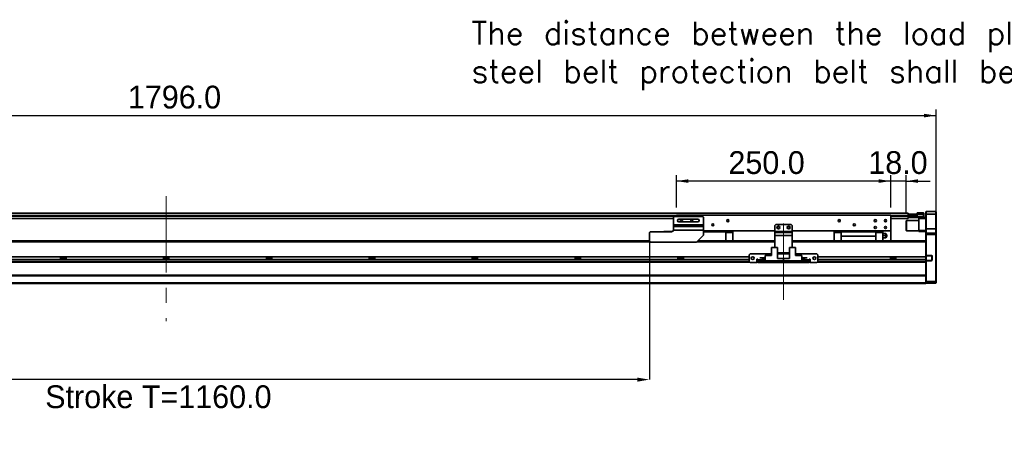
# Model space of a CAD drawing. Header units: millimetres. Extents: x 35 to 2905, y 35 to 2044.
# Tile 5 of 9: x 1019 to 2167, y 860 to 1366. Entities that reach past the tile are written whole.
import ezdxf

# ---------------------------------------------------------------- set-up
doc = ezdxf.new("R2010")
doc.units = ezdxf.units.MM
doc.header["$LTSCALE"] = 7
doc.header["$PDSIZE"] = -1
doc.linetypes.add('CENTERX2', pattern=[20.32, 12.7, -2.54, 2.54, -2.54])
doc.layers.add('黑色实线', color=7, linetype='Continuous')
doc.styles.add('SLDTEXTSTYLE8', font='txt')
doc.styles.add('SLDTEXTSTYLE9', font='txt', dxfattribs={"bigfont": 'bigfont'})
doc.dimstyles.new('SLDDIMSTYLE0', dxfattribs={"dimtxt": 26.6, "dimasz": 14, "dimexe": 0, "dimexo": 0.0625, "dimgap": 6.65, "dimtad": 2, "dimdec": 1, "dimrnd": 1e-09, "dimzin": 4, "dimdsep": 46, "dimtxsty": 'SLDTEXTSTYLE8', "dimsah": 1, "dimcen": 0.09, "dimadec": 0, "dimazin": 1, "dimtfac": 1, "dimtdec": 1, "dimtmove": 0, "dimatfit": 0, "dimfxl": 0, "dimfrac": 2, "dimtolj": 1, "dimtzin": 12, "dimarcsym": 0})
doc.dimstyles.new('SLDDIMSTYLE3', dxfattribs={"dimtxt": 26.6, "dimasz": 14, "dimexe": 0, "dimexo": 0.0625, "dimgap": 6.65, "dimtad": 2, "dimdec": 1, "dimrnd": 1e-09, "dimzin": 4, "dimdsep": 46, "dimtxsty": 'SLDTEXTSTYLE8', "dimsah": 1, "dimcen": 0.09, "dimadec": 0, "dimazin": 1, "dimtfac": 1, "dimtdec": 1, "dimtofl": 0, "dimtmove": 0, "dimatfit": 3, "dimfxl": 0, "dimfrac": 2, "dimtolj": 1, "dimtzin": 12, "dimarcsym": 0})

# ---------------------------------------------------------------- blocks, each defined once
blk = doc.blocks.new('SW_NOTE_4')
at = {"layer": '黑色实线', "color": 0, "insert": (-867.3, 74.1), "char_height": 26.6, "attachment_point": 1, "style": 'SLDTEXTSTYLE9'}
blk.add_mtext('The distance between the load plate and the \\Psteel belt protection belt shall be greater than 4mm', dxfattribs=at)
blk = doc.blocks.new('_D_21')
at = {"layer": '黑色实线'}
for p, q in [((292, 1124.9), (292, 1261.5)), ((292, 1254.5), (2088, 1254.5)), ((2088, 1124.9), (2088, 1261.5))]:
    blk.add_line(p, q, dxfattribs=at)
for points in [[(292, 1254.5), (306, 1252.4), (306, 1256.6)], [(2088, 1254.5), (2074, 1256.6), (2074, 1252.4)]]:
    blk.add_solid(points, dxfattribs=at)
at = {"layer": '黑色实线', "insert": (1145.2, 1289.4), "char_height": 26.6, "attachment_point": 1, "style": 'SLDTEXTSTYLE8'}
blk.add_mtext('1796.0', dxfattribs=at)
blk = doc.blocks.new('_D_24')
at = {"layer": '黑色实线'}
for p, q in [((1785, 1147.4), (1785, 1185.1)), ((2035, 1147.4), (2035, 1185.1)), ((2035, 1178.1), (1785, 1178.1))]:
    blk.add_line(p, q, dxfattribs=at)
for points in [[(1785, 1178.1), (1799, 1176), (1799, 1180.2)], [(2035, 1178.1), (2021, 1180.2), (2021, 1176)]]:
    blk.add_solid(points, dxfattribs=at)
at = {"layer": '黑色实线', "insert": (1845.7, 1213), "char_height": 26.6, "attachment_point": 1, "style": 'SLDTEXTSTYLE8'}
blk.add_mtext('250.0', dxfattribs=at)
blk = doc.blocks.new('_D_25')
at = {"layer": '黑色实线'}
for p, q in [((2035, 1147.4), (2035, 1185.1)), ((2053, 1140.6), (2053, 1185.1)), ((2035, 1178.1), (2007, 1178.1)), ((2053, 1178.1), (2035, 1178.1)), ((2053, 1178.1), (2081, 1178.1))]:
    blk.add_line(p, q, dxfattribs=at)
for points in [[(2035, 1178.1), (2021, 1180.2), (2021, 1176)], [(2053, 1178.1), (2067, 1176), (2067, 1180.2)]]:
    blk.add_solid(points, dxfattribs=at)
at = {"layer": '黑色实线', "insert": (2008.8, 1213), "char_height": 26.6, "attachment_point": 1, "style": 'SLDTEXTSTYLE8'}
blk.add_mtext('18.0', dxfattribs=at)
blk = doc.blocks.new('_D_26')
at = {"layer": 'Defpoints', "color": 0}
for p in [(593.5, 1111.5), (1753.5, 1108), (593.5, 946.5)]:
    blk.add_point(p, dxfattribs=at)
at = {"layer": '黑色实线', "color": 0, "lineweight": -2}
for p, q in [((593.5, 1111.4), (593.5, 946.5)), ((1753.5, 1107.9), (1753.5, 946.5)), ((1739.5, 946.5), (607.5, 946.5))]:
    blk.add_line(p, q, dxfattribs=at)
at = {"layer": '黑色实线', "color": 0}
for points in [[(607.5, 948.8), (607.5, 944.1), (593.5, 946.5)], [(1739.5, 948.8), (1739.5, 944.1), (1753.5, 946.5)]]:
    blk.add_solid(points, dxfattribs=at)
at = {"layer": '黑色实线', "color": 0, "insert": (1180.8, 939.8), "char_height": 26.6, "attachment_point": 2, "style": 'SLDTEXTSTYLE8'}
blk.add_mtext('\\A1;Stroke T=1160.0', dxfattribs=at)

msp = doc.modelspace()

# ---------------------------------------------------------------- linework, layer by layer
at = {"color": 7, "linetype": 'Continuous', "lineweight": 35}
for p, q in [((2055.48, 1140.82), (324.48, 1140.82)), ((2034.98, 1138.47), (1784.98, 1138.47)), ((1784.98, 1138.47), (1784.98, 1136.97)), ((2034.98, 1138.47), (2034.98, 1119.97)), ((2055.03, 1139.44), (2055.03, 1139.67)), ((2055.03, 1139.67), (2055.53, 1139.67)), ((2055.03, 1139.67), (2055.03, 1139.67)), ((2055.48, 1140.82), (2055.48, 1139.67)), ((2055.48, 1138.18), (2055.48, 1137.82)), ((2055.48, 1137.82), (2055.48, 1137.32)), ((2055.53, 1137.67), (2055.48, 1137.67)), ((2055.48, 1137.17), (2055.78, 1137.47)), ((2055.48, 1137.47), (2055.78, 1137.47)), ((2055.48, 1137.32), (2055.48, 1134.32)), ((2055.48, 1137.17), (2055.78, 1137.17)), ((2055.53, 1139.67), (2055.53, 1137.67)), ((2055.53, 1139.67), (2064.53, 1139.67)), ((2055.53, 1137.67), (2064.53, 1137.67)), ((2055.78, 1137.17), (2055.78, 1137.47)), ((2055.78, 1137.47), (2065.98, 1137.47)), ((2055.78, 1137.17), (2055.78, 1136.97)), ((2065.98, 1137.17), (2055.78, 1137.17)), ((2064.53, 1137.67), (2064.53, 1139.67)), ((2064.53, 1139.67), (2065.03, 1139.67)), ((2065.03, 1137.67), (2064.53, 1137.67)), ((2065.03, 1139.67), (2065.03, 1137.67)), ((2065.03, 1137.67), (2065.48, 1137.67)), ((2065.48, 1137.47), (2065.48, 1137.67)), ((2065.98, 1139.47), (2065.98, 1140.97)), ((2065.98, 1140.97), (2073.18, 1140.97)), ((2065.98, 1137.17), (2065.98, 1139.47)), ((2073.18, 1139.47), (2065.98, 1139.47)), ((2073.18, 1139.47), (2073.18, 1140.97)), ((2073.48, 1140.67), (2073.18, 1140.97)), ((2073.18, 1136.97), (2073.18, 1139.47)), ((2073.48, 1139.47), (2073.18, 1139.47)), ((2073.48, 1140.67), (2073.48, 1139.47)), ((2073.48, 1139.47), (2073.48, 1136.97)), ((2076.28, 1142.47), (2075.98, 1142.17)), ((2075.98, 1139.47), (2075.98, 1142.17)), ((2076.28, 1139.47), (2075.98, 1139.47)), ((2075.98, 1122.47), (2075.98, 1139.47)), ((2076.28, 1142.47), (2076.28, 1139.47)), ((2076.28, 1142.47), (2087.68, 1142.47)), ((2076.28, 1139.47), (2076.28, 1122.47)), ((2087.68, 1139.47), (2076.28, 1139.47)), ((2087.68, 1139.47), (2087.68, 1142.47)), ((2087.68, 1142.47), (2087.98, 1142.17)), ((2087.68, 1122.47), (2087.68, 1139.47)), ((2087.68, 1139.47), (2087.98, 1139.47)), ((2087.98, 1142.17), (2087.98, 1139.47)), ((2087.98, 1139.47), (2087.98, 1122.47)), ((1781.48, 1134.32), (600.48, 1134.32)), ((1782.48, 1136.97), (1781.48, 1135.97)), ((1781.48, 1135.97), (1781.48, 1126.97)), ((1781.48, 1126.97), (1816.48, 1126.97)), ((1781.48, 1124.98), (1781.48, 1126.97)), ((1782.48, 1136.97), (1815.48, 1136.97)), ((1809.98, 1133.57), (1787.98, 1133.57)), ((1787.98, 1130.37), (1809.98, 1130.37)), ((1816.48, 1135.97), (1815.48, 1136.97)), ((1816.48, 1135.97), (1816.48, 1126.97)), ((1816.48, 1126.97), (1816.48, 1124.98)), ((1900.98, 1127.47), (1899.98, 1126.47)), ((1899.98, 1126.47), (1899.98, 1119.47)), ((1918.98, 1127.47), (1900.98, 1127.47)), ((1919.98, 1126.47), (1918.98, 1127.47)), ((1919.98, 1126.47), (1919.98, 1119.47)), ((2055.48, 1134.32), (2034.98, 1134.32)), ((2053.28, 1131.97), (2052.98, 1131.67)), ((2052.98, 1120.27), (2052.98, 1131.67)), ((2067.98, 1131.97), (2053.28, 1131.97)), ((2053.28, 1131.97), (2053.28, 1119.97)), ((2055.48, 1136.97), (2055.78, 1136.97)), ((2055.48, 1135.77), (2055.78, 1135.47)), ((2055.78, 1136.97), (2073.18, 1136.97)), ((2055.78, 1136.97), (2055.78, 1135.47)), ((2073.18, 1135.47), (2055.78, 1135.47)), ((2067.98, 1134.47), (2067.98, 1135.47)), ((2075.98, 1134.47), (2067.98, 1134.47)), ((2067.98, 1120.47), (2067.98, 1134.47)), ((2073.18, 1136.97), (2073.48, 1136.97)), ((2073.18, 1135.47), (2073.18, 1136.97)), ((2073.18, 1135.47), (2073.48, 1135.77)), ((2073.18, 1135.47), (2075.98, 1135.47)), ((2073.48, 1136.97), (2073.48, 1135.77)), ((1754.48, 1118.97), (1753.48, 1117.97)), ((1753.48, 1107.97), (1753.48, 1117.97)), ((1754.48, 1118.97), (1779.48, 1118.97)), ((1770.28, 1119.17), (1770.08, 1118.97)), ((1770.28, 1119.17), (1770.28, 1118.97)), ((1770.28, 1119.17), (1780.35, 1119.17)), ((1781.48, 1124.98), (1816.48, 1124.98)), ((1781.48, 1121), (1781.48, 1124.98)), ((1816.48, 1121), (1781.48, 1121)), ((1781.48, 1121), (1781.48, 1120.97)), ((1808.48, 1106.97), (1816.48, 1114.97)), ((1816.48, 1124.98), (1816.48, 1121)), ((1816.48, 1121), (1816.48, 1114.97)), ((1899.98, 1119.97), (1816.48, 1119.97)), ((1816.48, 1118.97), (1842.73, 1118.97)), ((1842.73, 1118.97), (1842.73, 1119.97)), ((1842.73, 1118.97), (1842.73, 1108.41)), ((1850.98, 1118.87), (1842.73, 1118.87)), ((1842.73, 1117.92), (1850.98, 1117.92)), ((1850.98, 1117.92), (1850.98, 1118.87)), ((1850.98, 1117.92), (1850.98, 1108.41)), ((1899.98, 1119.47), (1919.98, 1119.47)), ((1899.98, 1117.97), (1899.98, 1119.47)), ((1899.98, 1117.97), (1919.98, 1117.97)), ((1899.98, 1114.47), (1899.98, 1117.97)), ((1919.98, 1114.47), (1899.98, 1114.47)), ((1899.98, 1114.47), (1899.98, 1100.67)), ((2034.98, 1119.97), (1919.98, 1119.97)), ((1919.98, 1119.47), (1919.98, 1117.97)), ((1919.98, 1117.97), (1919.98, 1114.47)), ((1919.98, 1114.47), (1919.98, 1100.67)), ((1968.98, 1118.87), (1968.98, 1117.92)), ((1977.23, 1118.87), (1968.98, 1118.87)), ((1977.23, 1117.92), (1968.98, 1117.92)), ((1968.98, 1117.92), (1968.98, 1108.41)), ((1977.23, 1119.97), (1977.23, 1118.97)), ((2017.73, 1118.97), (1977.23, 1118.97)), ((1977.23, 1118.97), (1977.23, 1113.97)), ((2017.73, 1118.97), (2017.73, 1119.97)), ((2017.73, 1118.97), (2017.73, 1113.97)), ((2025.98, 1118.87), (2017.73, 1118.87)), ((2025.98, 1117.92), (2017.73, 1117.92)), ((2025.98, 1117.92), (2025.98, 1118.87)), ((2025.98, 1108.41), (2025.98, 1117.92)), ((2025.98, 1116.97), (2028.3, 1116.97)), ((2025.98, 1114.47), (2028.3, 1114.47)), ((2034.98, 1119.97), (2034.98, 1108.47)), ((2052.98, 1120.27), (2053.28, 1119.97)), ((2053.28, 1119.97), (2067.98, 1119.97)), ((2067.98, 1120.47), (2075.98, 1120.47)), ((2067.98, 1119.47), (2067.98, 1120.47)), ((2075.98, 1119.47), (2067.98, 1119.47)), ((2076.28, 1122.47), (2075.98, 1122.47)), ((2075.98, 1117.17), (2075.98, 1122.47)), ((2076.28, 1117.47), (2075.98, 1117.17)), ((2075.98, 1115.97), (2075.98, 1117.17)), ((2076.28, 1115.97), (2075.98, 1115.97)), ((2075.98, 1108.13), (2075.98, 1115.97)), ((2076.28, 1122.47), (2076.28, 1117.47)), ((2076.28, 1122.47), (2087.68, 1122.47)), ((2076.28, 1117.47), (2076.28, 1115.97)), ((2076.28, 1117.47), (2087.68, 1117.47)), ((2087.68, 1115.97), (2076.28, 1115.97)), ((2076.28, 1115.97), (2076.28, 1091.32)), ((2087.68, 1117.47), (2087.68, 1122.47)), ((2087.98, 1122.47), (2087.68, 1122.47)), ((2087.68, 1115.97), (2087.68, 1117.47)), ((2087.98, 1117.17), (2087.68, 1117.47)), ((2087.98, 1115.97), (2087.68, 1115.97)), ((2087.68, 1060.97), (2087.68, 1115.97)), ((2087.98, 1122.47), (2087.98, 1117.17)), ((2087.98, 1117.17), (2087.98, 1115.97)), ((2087.98, 1115.97), (2087.98, 1061.1)), ((1753.48, 1108.41), (479.98, 1108.41)), ((585.98, 1108.47), (1753.48, 1108.47)), ((1753.48, 1107.97), (1754.48, 1106.97)), ((1754.48, 1106.97), (1808.48, 1106.97)), ((1899.98, 1108.41), (1809.92, 1108.41)), ((1850.98, 1108.47), (1899.98, 1108.47)), ((1919.98, 1108.47), (1968.98, 1108.47)), ((2075.98, 1108.41), (1919.98, 1108.41)), ((1977.23, 1113.97), (2017.73, 1113.97)), ((1977.23, 1113.97), (1977.23, 1113.67)), ((2017.73, 1113.67), (1977.23, 1113.67)), ((1977.23, 1113.67), (1977.23, 1108.41)), ((2017.73, 1113.67), (2017.73, 1113.97)), ((2017.73, 1113.67), (2017.73, 1108.41)), ((2028.3, 1111.97), (2025.98, 1111.97)), ((2025.98, 1108.47), (2069.98, 1108.47)), ((2069.98, 1108.47), (2069.98, 1108.41)), ((2075.98, 1108.13), (2075.98, 1107.41)), ((2075.98, 1089.87), (2075.98, 1107.41)), ((1870.98, 1093.17), (1869.98, 1092.17)), ((1869.98, 1092.17), (1869.98, 1084.17)), ((1896.03, 1093.17), (1870.98, 1093.17)), ((1888.48, 1085.17), (1888.48, 1091.37)), ((1888.48, 1091.37), (1896.03, 1091.37)), ((1896.03, 1100.67), (1896.03, 1091.37)), ((1896.03, 1100.67), (1902.98, 1100.67)), ((1902.98, 1100.67), (1902.98, 1087.77)), ((1916.98, 1094.47), (1902.98, 1094.47)), ((1916.98, 1093.17), (1902.98, 1093.17)), ((1916.98, 1100.67), (1916.98, 1087.77)), ((1916.98, 1100.67), (1923.93, 1100.67)), ((1923.93, 1100.67), (1923.93, 1091.37)), ((1948.98, 1093.17), (1923.93, 1093.17)), ((1931.48, 1091.37), (1923.93, 1091.37)), ((1931.48, 1091.37), (1931.48, 1085.17)), ((1949.98, 1092.17), (1948.98, 1093.17)), ((1949.98, 1084.17), (1949.98, 1092.17)), ((2075.98, 1091.32), (2076.28, 1091.32)), ((2076.28, 1091.02), (2075.98, 1091.32)), ((2076.28, 1091.32), (2082.48, 1091.32)), ((2076.28, 1091.32), (2076.41, 1091.02)), ((2082.48, 1091.32), (2082.48, 1091.02)), ((1870.74, 1083.41), (509.23, 1083.41)), ((1869.98, 1089.87), (509.98, 1089.87)), ((1869.98, 1086.47), (509.98, 1086.47)), ((1066.81, 1089.87), (1066.81, 1086.47)), ((1073.15, 1088.47), (1066.81, 1088.47)), ((1073.15, 1086.47), (1073.15, 1089.87)), ((1186.81, 1089.87), (1186.81, 1086.47)), ((1193.15, 1088.47), (1186.81, 1088.47)), ((1193.15, 1086.47), (1193.15, 1089.87)), ((1306.81, 1089.87), (1306.81, 1086.47)), ((1313.15, 1088.47), (1306.81, 1088.47)), ((1313.15, 1086.47), (1313.15, 1089.87)), ((1426.81, 1089.87), (1426.81, 1086.47)), ((1433.15, 1088.47), (1426.81, 1088.47)), ((1433.15, 1086.47), (1433.15, 1089.87)), ((1546.81, 1089.87), (1546.81, 1086.47)), ((1553.15, 1088.47), (1546.81, 1088.47)), ((1553.15, 1086.47), (1553.15, 1089.87)), ((1666.81, 1089.87), (1666.81, 1086.47)), ((1673.15, 1088.47), (1666.81, 1088.47)), ((1673.15, 1086.47), (1673.15, 1089.87)), ((1786.81, 1089.87), (1786.81, 1086.47)), ((1793.15, 1088.47), (1786.81, 1088.47)), ((1793.15, 1086.47), (1793.15, 1089.87)), ((1869.98, 1084.17), (1870.98, 1083.17)), ((1870.98, 1083.17), (1878.98, 1083.17)), ((1879.98, 1087.17), (1878.98, 1087.17)), ((1878.98, 1087.17), (1878.98, 1083.17)), ((1879.98, 1086.47), (1878.98, 1086.47)), ((1879.98, 1083.41), (1878.98, 1083.41)), ((1879.98, 1086.17), (1879.98, 1087.17)), ((1879.98, 1086.17), (1879.98, 1085.17)), ((1879.98, 1083.17), (1879.98, 1085.17)), ((1879.98, 1085.17), (1880.98, 1085.17)), ((1880.98, 1083.17), (1879.98, 1083.17)), ((1880.98, 1085.17), (1880.98, 1083.17)), ((1938.98, 1085.17), (1880.98, 1085.17)), ((1938.98, 1083.17), (1880.98, 1083.17)), ((1882.28, 1088.42), (1882.28, 1088.72)), ((1882.28, 1088.72), (1888.48, 1088.72)), ((1882.28, 1088.42), (1888.48, 1088.42)), ((1884.68, 1085.77), (1884.68, 1086.47)), ((1884.68, 1086.47), (1888.48, 1086.47)), ((1884.68, 1085.77), (1888.48, 1085.77)), ((1888.48, 1085.17), (1909.98, 1085.17)), ((1909.98, 1087.77), (1902.98, 1087.77)), ((1909.98, 1085.17), (1909.98, 1087.77)), ((1909.98, 1087.77), (1916.98, 1087.77)), ((1931.48, 1085.17), (1909.98, 1085.17)), ((1937.68, 1088.72), (1931.48, 1088.72)), ((1937.68, 1088.42), (1931.48, 1088.42)), ((1935.28, 1086.47), (1931.48, 1086.47)), ((1935.28, 1085.77), (1931.48, 1085.77)), ((1935.28, 1086.47), (1935.28, 1085.77)), ((1937.68, 1088.72), (1937.68, 1088.42)), ((1938.98, 1083.17), (1938.98, 1085.17)), ((1938.98, 1085.17), (1939.98, 1085.17)), ((1939.98, 1083.17), (1938.98, 1083.17)), ((1940.98, 1087.17), (1939.98, 1087.17)), ((1939.98, 1087.17), (1939.98, 1086.17)), ((1940.98, 1086.47), (1939.98, 1086.47)), ((1939.98, 1085.17), (1939.98, 1086.17)), ((1939.98, 1085.17), (1939.98, 1083.17)), ((1940.98, 1083.41), (1939.98, 1083.41)), ((1940.98, 1083.17), (1940.98, 1087.17)), ((1940.98, 1083.17), (1948.98, 1083.17)), ((1948.98, 1083.17), (1949.98, 1084.17)), ((2075.98, 1083.41), (1949.23, 1083.41)), ((2075.98, 1089.87), (1949.98, 1089.87)), ((2075.98, 1086.47), (1949.98, 1086.47)), ((2034.81, 1089.87), (2034.81, 1086.47)), ((2041.15, 1088.47), (2034.81, 1088.47)), ((2041.15, 1086.47), (2041.15, 1089.87)), ((2075.98, 1086.47), (2075.98, 1089.87)), ((2075.98, 1084.41), (2075.98, 1086.47)), ((2076.28, 1085.32), (2075.98, 1085.02)), ((2076.28, 1085.02), (2075.98, 1085.02)), ((2075.98, 1084.41), (2075.98, 1083.7)), ((2075.98, 1068.13), (2075.98, 1083.7)), ((2076.41, 1091.02), (2076.28, 1091.02)), ((2076.28, 1091.02), (2076.28, 1085.32)), ((2076.28, 1085.32), (2076.41, 1085.32)), ((2076.41, 1085.32), (2076.28, 1085.02)), ((2076.28, 1085.02), (2076.28, 1060.97)), ((2082.48, 1085.02), (2076.28, 1085.02)), ((2082.48, 1091.02), (2076.41, 1091.02)), ((2076.41, 1085.32), (2082.48, 1085.32)), ((2082.48, 1085.02), (2082.48, 1085.32)), ((2082.98, 1085.82), (2082.98, 1090.52)), ((2083.28, 1090.52), (2082.98, 1090.52)), ((2083.28, 1085.82), (2082.98, 1085.82)), ((2083.28, 1090.52), (2083.28, 1085.82)), ((2075.98, 1068.41), (303.98, 1068.41)), ((2075.98, 1068.13), (2075.98, 1067.41)), ((2075.98, 1067.41), (303.98, 1067.41)), ((2075.98, 1059.47), (303.98, 1059.47)), ((2075.98, 1058.47), (303.98, 1058.47)), ((2075.98, 1059.47), (2075.98, 1067.41)), ((2075.98, 1061.1), (2076.28, 1060.97)), ((2075.98, 1058.47), (2075.98, 1059.47)), ((2075.98, 1059.27), (2076.28, 1058.97)), ((2076.28, 1060.97), (2076.28, 1058.97)), ((2076.28, 1060.97), (2087.68, 1060.97)), ((2087.68, 1058.97), (2076.28, 1058.97)), ((2087.98, 1061.1), (2087.68, 1060.97)), ((2087.68, 1058.97), (2087.68, 1060.97)), ((2087.98, 1059.27), (2087.68, 1058.97)), ((2087.98, 1061.1), (2087.98, 1059.27))]:
    msp.add_line(p, q, dxfattribs=at)
at = {"color": 8, "linetype": 'Continuous', "lineweight": 35}
for p, q in [((1784.98, 1137.82), (594.98, 1137.82)), ((1784.98, 1137.32), (594.98, 1137.32)), ((2055.48, 1137.82), (2034.98, 1137.82)), ((2055.48, 1137.32), (2034.98, 1137.32)), ((1754.04, 1107.41), (479.98, 1107.41)), ((1899.98, 1107.41), (1808.92, 1107.41)), ((2075.98, 1107.41), (1919.98, 1107.41)), ((1869.98, 1084.41), (509.98, 1084.41)), ((1879.98, 1084.41), (1878.98, 1084.41)), ((1884.68, 1086.17), (1879.98, 1086.17)), ((1939.98, 1086.17), (1935.28, 1086.17)), ((1940.98, 1084.41), (1939.98, 1084.41)), ((2075.98, 1084.41), (1949.98, 1084.41))]:
    msp.add_line(p, q, dxfattribs=at)
at = {"color": 7, "linetype": 'Continuous', "lineweight": 35}
for centre, radius in [((1790.98, 1131.97), 1.25), ((1802.98, 1131.97), 1.25), ((1827.48, 1126.97), 1.25), ((1844.98, 1131.97), 1.25), ((1903.98, 1123.97), 1.7), ((1915.98, 1123.97), 1.7), ((1974.98, 1131.97), 1.25), ((1992.48, 1126.97), 1.25), ((2016.98, 1131.97), 1.25), ((2028.98, 1131.97), 1.25), ((1903.98, 1123.97), 1.25), ((1915.98, 1123.97), 1.25), ((2016.98, 1123.97), 1.25), ((2028.98, 1123.97), 1.25), ((1873.98, 1088.17), 1.7), ((1945.98, 1088.17), 1.7)]:
    msp.add_circle(centre, radius, dxfattribs=at)
for centre, radius, start, end in [((1787.98, 1131.97), 1.6, 90, 270), ((1809.98, 1131.97), 1.6, 270, 90), ((1779.48, 1120.97), 2, 270, 0), ((2027.48, 1114.47), 3, 4.42207, 56.61739), ((2027.48, 1114.47), 3, 303.36445, 355.55829), ((2030.38, 1114.47), 0.25, 0, 68.66881), ((2030.38, 1114.47), 0.25, 291.36622, 0), ((2082.48, 1090.52), 0.8, 0, 90), ((2082.48, 1090.52), 0.5, 0, 90), ((2082.48, 1085.82), 0.8, 270, 0), ((2082.48, 1085.82), 0.5, 270, 0)]:
    msp.add_arc(centre, radius, start, end, dxfattribs=at)
for points, knots in [([(2028.3, 1116.97), (2028.45, 1116.88), (2028.76, 1116.69), (2029.05, 1116.27), (2029.17, 1115.79), (2029.1, 1115.3), (2028.85, 1114.86), (2028.54, 1114.6), (2028.34, 1114.5), (2028.3, 1114.47)], [0, 0, 0, 0, 0.1597192, 0.3194269, 0.4791345, 0.6388437, 0.7985589, 0.9582648, 1, 1, 1, 1]), ([(2029.13, 1116.97), (2029.12, 1116.97), (2029.1, 1116.97), (2028.84, 1116.97), (2028.54, 1116.97), (2028.34, 1116.97), (2028.3, 1116.97)], [0, 0, 0, 0, 0.27593417, 0.59613924, 0.91632796, 1, 1, 1, 1]), ([(2028.3, 1114.47), (2028.45, 1114.38), (2028.76, 1114.19), (2029.05, 1113.77), (2029.17, 1113.29), (2029.1, 1112.8), (2028.85, 1112.36), (2028.54, 1112.1), (2028.34, 1112), (2028.3, 1111.97)], [0, 0, 0, 0, 0.1597192, 0.319427, 0.4791352, 0.6388445, 0.7985592, 0.9582656, 1, 1, 1, 1]), ([(2030.47, 1114.24), (2030.47, 1114.24), (2030.47, 1114.25), (2030.47, 1114.29), (2030.47, 1114.35), (2030.47, 1114.42), (2030.47, 1114.5), (2030.47, 1114.58), (2030.47, 1114.64), (2030.47, 1114.69), (2030.47, 1114.71), (2030.47, 1114.71), (2030.47, 1114.71)], [0, 0, 0, 0, 0.1074339, 0.2148616, 0.3222907, 0.4297207, 0.5371504, 0.6445851, 0.7520172, 0.8594458, 0.9668743, 1, 1, 1, 1]), ([(2028.3, 1111.97), (2028.45, 1111.97), (2028.76, 1111.97), (2029.04, 1111.97), (2029.16, 1111.97), (2029.13, 1111.97), (2029.13, 1111.97)], [0, 0, 0, 0, 0.3188232, 0.6376246, 0.9564242, 1, 1, 1, 1])]:
    msp.add_open_spline(points, degree=3, knots=knots, dxfattribs=at)
at = {"layer": '黑色实线', "linetype": 'CENTERX2', "lineweight": 18}
for p, q in [((1189.98, 1160.42), (1189.98, 1014.82)), ((1909.98, 1039.72), (1909.98, 1136.62))]:
    msp.add_line(p, q, dxfattribs=at)

# ---------------------------------------------------------------- block references
at = {"layer": '黑色实线'}
msp.add_blockref('SW_NOTE_4', (2413.5, 1289.98), dxfattribs=at)

# ---------------------------------------------------------------- dimensions: what is measured, and where the dimension line sits
for base, p1, p2, dimstyle, picture, middle in [((2087.98, 1254.47), (291.98, 1115.97), (2087.98, 1115.97), 'SLDDIMSTYLE3', '_D_21', (1197.17, 1254.47)), ((1784.98, 1178.14), (2034.98, 1138.47), (1784.98, 1138.47), 'SLDDIMSTYLE3', '_D_24', (1888.03, 1178.14)), ((2034.98, 1178.14), (2052.98, 1131.67), (2034.98, 1138.47), 'SLDDIMSTYLE0', '_D_25', (2041.6, 1178.14))]:
    dim = msp.add_linear_dim(base=base, p1=p1, p2=p2, dimstyle=dimstyle, dxfattribs=at)
    dim.commit()
    dim.dimension.update_dxf_attribs({"geometry": picture, "text_midpoint": middle, "dimtype": 160})
dim = msp.add_linear_dim(base=(593.48, 946.47), p1=(1753.48, 1107.97), p2=(593.48, 1111.47), text='Stroke T=<>', dimstyle='SLDDIMSTYLE3', dxfattribs=at)
dim.commit()
dim.dimension.update_dxf_attribs({"geometry": '_D_26', "text_midpoint": (1180.81, 946.47), "dimtype": 160})

doc.saveas('drawing.dxf')
